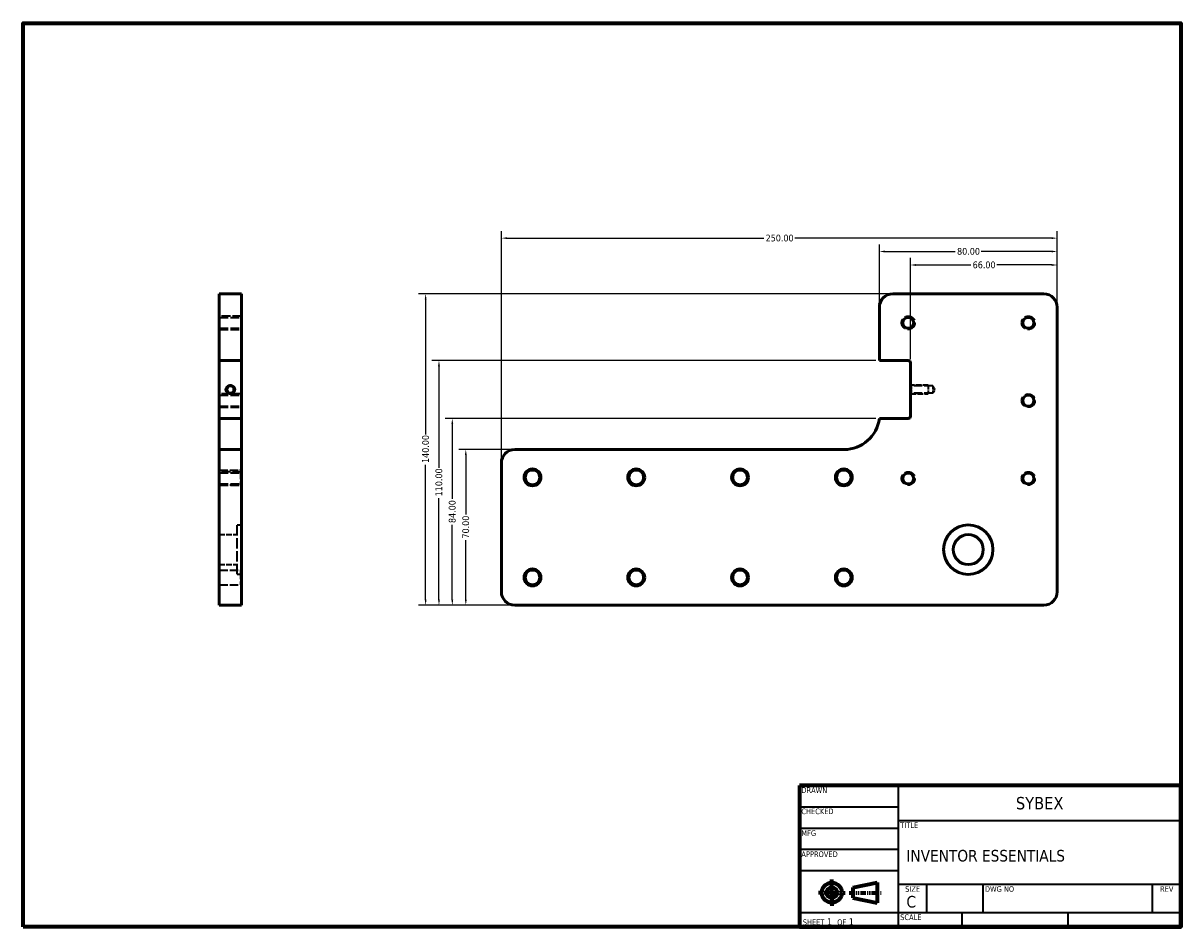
# Model space of a CAD drawing. Header units: millimetres. Extents: x 19 to 540, y 13 to 419.
import ezdxf
from ezdxf.enums import TextEntityAlignment as Align

# ---------------------------------------------------------------- set-up
doc = ezdxf.new("R2010")
doc.units = ezdxf.units.MM
doc.linetypes.add('DASHED', pattern=[0.2067, 0.1654, -0.0413])
doc.linetypes.add('PHANTOMX2', pattern=[5, 2.5, -0.5, 0.5, -0.5, 0.5, -0.5])
for name, color, linetype, lineweight in [('Border', 141, 'Continuous', 70), ('Dimension', 5, 'Continuous', 25), ('Hidden', 1, 'DASHED', 35), ('Object', 7, 'Continuous', 50)]:
    doc.layers.add(name, color=color, linetype=linetype, lineweight=lineweight)
doc.styles.add('Note Text (ANSI)', font='tahoma.ttf')
doc.styles.get("Standard").update_dxf_attribs({"font": 'tahoma.ttf'})
doc.styles.add('Text Style38', font='tahoma.ttf')
doc.styles.add('Text Style39', font='tahoma.ttf')
doc.dimstyles.new('Default - mm (ANSI)', dxfattribs={"dimtxt": 3.048, "dimasz": 2.5, "dimexe": 3.175, "dimexo": 1.6002, "dimgap": 0.8, "dimtad": 0, "dimtoh": 1, "dimrnd": 1e-08, "dimzin": 4, "dimdsep": 46, "dimtxsty": 'Note Text (ANSI)', "dimcen": 0.09, "dimdle": 10, "dimclrd": 256, "dimclre": 256, "dimclrt": 256, "dimadec": 1, "dimazin": 1, "dimtfac": 1, "dimtofl": 0, "dimtmove": 0, "dimatfit": 3, "dimfxl": 1, "dimtolj": 1, "dimtzin": 4, "dimlwd": -1, "dimlwe": -1, "dimarcsym": 0})

# ---------------------------------------------------------------- blocks, each defined once
blk = doc.blocks.new('*D2')
at = {"layer": 'Defpoints', "color": 0, "transparency": 16777216}
for p in [(418.15, 310.34), (484.15, 291.34), (418.15, 266.34)]:
    blk.add_point(p, dxfattribs=at)
at = {"layer": 'Dimension', "transparency": 16777216}
for p, q in [((418.15, 267.94), (418.15, 313.52)), ((484.15, 292.94), (484.15, 313.52)), ((420.65, 310.34), (445.31, 310.34)), ((481.65, 310.34), (456.99, 310.34))]:
    blk.add_line(p, q, dxfattribs=at)
for points in [[(420.65, 310.76), (420.65, 309.92), (418.15, 310.34)], [(481.65, 310.76), (481.65, 309.92), (484.15, 310.34)]]:
    blk.add_solid(points, dxfattribs=at)
at = {"layer": 'Dimension', "transparency": 16777216, "insert": (446.11, 311.93), "char_height": 3.048, "attachment_point": 1, "style": 'Note Text (ANSI)'}
blk.add_mtext('\\A1;66.00', dxfattribs=at)
blk = doc.blocks.new('*D3')
at = {"layer": 'Defpoints', "color": 0, "transparency": 16777216}
for p in [(404.15, 316.42), (404.15, 291.34), (484.15, 291.34)]:
    blk.add_point(p, dxfattribs=at)
at = {"layer": 'Dimension', "transparency": 16777216}
for p, q in [((404.15, 292.94), (404.15, 319.59)), ((484.15, 292.94), (484.15, 319.59)), ((406.65, 316.42), (438.3, 316.42)), ((481.65, 316.42), (450, 316.42))]:
    blk.add_line(p, q, dxfattribs=at)
for points in [[(406.65, 316.83), (406.65, 316), (404.15, 316.42)], [(481.65, 316.83), (481.65, 316), (484.15, 316.42)]]:
    blk.add_solid(points, dxfattribs=at)
at = {"layer": 'Dimension', "transparency": 16777216, "insert": (439.1, 318.01), "char_height": 3.048, "attachment_point": 1, "style": 'Note Text (ANSI)'}
blk.add_mtext('\\A1;80.00', dxfattribs=at)
blk = doc.blocks.new('*D4')
at = {"layer": 'Defpoints', "color": 0, "transparency": 16777216}
for p in [(234.15, 322.42), (484.15, 291.34), (234.15, 221.34)]:
    blk.add_point(p, dxfattribs=at)
at = {"layer": 'Dimension', "transparency": 16777216}
for p, q in [((234.15, 222.94), (234.15, 325.59)), ((484.15, 292.94), (484.15, 325.59)), ((236.65, 322.42), (352.19, 322.42)), ((481.65, 322.42), (366.11, 322.42))]:
    blk.add_line(p, q, dxfattribs=at)
for points in [[(236.65, 322.83), (236.65, 322), (234.15, 322.42)], [(481.65, 322.83), (481.65, 322), (484.15, 322.42)]]:
    blk.add_solid(points, dxfattribs=at)
at = {"layer": 'Dimension', "transparency": 16777216, "insert": (352.99, 324), "char_height": 3.048, "attachment_point": 1, "style": 'Note Text (ANSI)'}
blk.add_mtext('\\A1;250.00', dxfattribs=at)
blk = doc.blocks.new('*D5')
at = {"layer": 'Defpoints', "color": 0, "transparency": 16777216}
for p in [(218.15, 227.34), (240.15, 227.34), (240.15, 157.34)]:
    blk.add_point(p, dxfattribs=at)
at = {"layer": 'Dimension', "transparency": 16777216}
for p, q in [((238.55, 227.34), (214.97, 227.34)), ((218.15, 224.84), (218.15, 198.17)), ((218.15, 159.84), (218.15, 186.52)), ((238.55, 157.34), (214.97, 157.34))]:
    blk.add_line(p, q, dxfattribs=at)
for points in [[(217.73, 224.84), (218.56, 224.84), (218.15, 227.34)], [(217.73, 159.84), (218.56, 159.84), (218.15, 157.34)]]:
    blk.add_solid(points, dxfattribs=at)
at = {"layer": 'Dimension', "transparency": 16777216, "insert": (216.56, 187.32), "char_height": 3.048, "attachment_point": 1, "rotation": 90, "style": 'Note Text (ANSI)'}
blk.add_mtext('\\A1;70.00', dxfattribs=at)
blk = doc.blocks.new('*D6')
at = {"layer": 'Defpoints', "color": 0, "transparency": 16777216}
for p in [(212.07, 241.34), (404.15, 241.34), (240.15, 157.34)]:
    blk.add_point(p, dxfattribs=at)
at = {"layer": 'Dimension', "transparency": 16777216}
for p, q in [((402.55, 241.34), (208.9, 241.34)), ((212.07, 238.84), (212.07, 205.19)), ((212.07, 159.84), (212.07, 193.49)), ((238.55, 157.34), (208.9, 157.34))]:
    blk.add_line(p, q, dxfattribs=at)
for points in [[(211.66, 238.84), (212.49, 238.84), (212.07, 241.34)], [(211.66, 159.84), (212.49, 159.84), (212.07, 157.34)]]:
    blk.add_solid(points, dxfattribs=at)
at = {"layer": 'Dimension', "transparency": 16777216, "insert": (210.48, 194.29), "char_height": 3.048, "attachment_point": 1, "rotation": 90, "style": 'Note Text (ANSI)'}
blk.add_mtext('\\A1;84.00', dxfattribs=at)
blk = doc.blocks.new('*D7')
at = {"layer": 'Defpoints', "color": 0, "transparency": 16777216}
for p in [(206.07, 267.34), (404.15, 267.34), (240.15, 157.34)]:
    blk.add_point(p, dxfattribs=at)
at = {"layer": 'Dimension', "transparency": 16777216}
for p, q in [((402.55, 267.34), (202.9, 267.34)), ((206.07, 264.84), (206.07, 219.18)), ((206.07, 159.84), (206.07, 205.5)), ((238.55, 157.34), (202.9, 157.34))]:
    blk.add_line(p, q, dxfattribs=at)
for points in [[(205.66, 264.84), (206.49, 264.84), (206.07, 267.34)], [(205.66, 159.84), (206.49, 159.84), (206.07, 157.34)]]:
    blk.add_solid(points, dxfattribs=at)
at = {"layer": 'Dimension', "transparency": 16777216, "insert": (204.49, 206.3), "char_height": 3.048, "attachment_point": 1, "rotation": 90, "style": 'Note Text (ANSI)'}
blk.add_mtext('\\A1;110.00', dxfattribs=at)
blk = doc.blocks.new('*D8')
at = {"layer": 'Defpoints', "color": 0, "transparency": 16777216}
for p in [(200.07, 297.34), (410.15, 297.34), (240.15, 157.34)]:
    blk.add_point(p, dxfattribs=at)
at = {"layer": 'Dimension', "transparency": 16777216}
for p, q in [((408.55, 297.34), (196.9, 297.34)), ((200.07, 294.84), (200.07, 234.18)), ((200.07, 159.84), (200.07, 220.5)), ((238.55, 157.34), (196.9, 157.34))]:
    blk.add_line(p, q, dxfattribs=at)
for points in [[(199.66, 294.84), (200.49, 294.84), (200.07, 297.34)], [(199.66, 159.84), (200.49, 159.84), (200.07, 157.34)]]:
    blk.add_solid(points, dxfattribs=at)
at = {"layer": 'Dimension', "transparency": 16777216, "insert": (198.49, 221.3), "char_height": 3.048, "attachment_point": 1, "rotation": 90, "style": 'Note Text (ANSI)'}
blk.add_mtext('\\A1;140.00', dxfattribs=at)

msp = doc.modelspace()

# ---------------------------------------------------------------- linework, layer by layer
at = {"layer": 'Border'}
for p, q in [((368.3, 76.2), (368.3, 12.7)), ((539.75, 76.2), (368.3, 76.2)), ((539.75, 12.7), (539.75, 76.2)), ((392.189, 30.421), (403.127, 32.578)), ((403.127, 32.578), (403.127, 23.559)), ((392.189, 30.421), (392.189, 25.717)), ((392.189, 25.717), (403.127, 23.559)), ((368.3, 12.7), (539.75, 12.7))]:
    msp.add_line(p, q, dxfattribs=at)
at = {"layer": 'Border', "lineweight": 35}
for p, q in [((412.75, 12.7), (412.75, 76.2)), ((368.3, 66.675), (412.75, 66.675)), ((412.75, 60.452), (539.75, 60.452)), ((368.3, 57.15), (412.75, 57.15)), ((368.3, 47.625), (412.75, 47.625)), ((368.3, 38.1), (412.75, 38.1)), ((539.75, 31.75), (412.75, 31.75)), ((425.45, 19.05), (425.45, 31.75)), ((450.85, 19.05), (450.85, 31.75)), ((527.05, 19.05), (527.05, 31.75)), ((412.75, 19.05), (368.3, 19.05)), ((539.75, 19.05), (412.75, 19.05)), ((441.198, 19.05), (441.198, 12.7)), ((488.95, 19.05), (488.95, 12.7))]:
    msp.add_line(p, q, dxfattribs=at)
at = {"layer": 'Border', "linetype": 'PHANTOMX2'}
for p, q in [((382.776, 28.069), (382.776, 34.058)), ((382.776, 28.069), (376.787, 28.069)), ((382.776, 28.069), (388.764, 28.069)), ((382.776, 28.069), (382.776, 22.08)), ((390.623, 28.069), (404.96, 28.069))]:
    msp.add_line(p, q, dxfattribs=at)
at = {"layer": 'Border', "lineweight": 70, "flags": 128}
msp.add_lwpolyline([(19.05, 12.7), (19.05, 419.1), (539.75, 419.1), (539.75, 12.7), (19.05, 12.7)], dxfattribs=at)
at = {"layer": 'Border'}
for radius in [4.509, 2.352]:
    msp.add_circle((382.776, 28.069), radius, dxfattribs=at)
at = {"layer": 'Hidden', "ltscale": 24.189648}
for p, q in [((117.244, 287.341), (107.244, 287.341)), ((107.244, 286.8), (117.244, 286.8)), ((107.244, 281.883), (117.244, 281.883)), ((107.244, 281.341), (117.244, 281.341)), ((117.244, 252.341), (107.244, 252.341)), ((107.244, 251.8), (117.244, 251.8)), ((107.244, 246.883), (117.244, 246.883)), ((107.244, 246.341), (117.244, 246.341)), ((117.244, 217.341), (107.244, 217.341)), ((107.244, 216.8), (117.244, 216.8)), ((107.244, 211.883), (117.244, 211.883)), ((107.244, 211.341), (117.244, 211.341))]:
    msp.add_line(p, q, dxfattribs=at)
at = {"layer": 'Hidden', "ltscale": 1.346724}
for p, q in [((418.648, 255.962), (418.148, 256.462)), ((418.648, 252.72), (418.148, 252.22)), ((116.744, 218.141), (117.244, 218.641)), ((116.744, 211.541), (117.244, 211.041)), ((116.744, 173.141), (117.244, 173.641)), ((116.744, 166.541), (117.244, 166.041))]:
    msp.add_line(p, q, dxfattribs=at)
at = {"layer": 'Hidden', "ltscale": 15.007005}
for p, q in [((426.148, 256.341), (418.269, 256.341)), ((418.269, 252.341), (426.148, 252.341))]:
    msp.add_line(p, q, dxfattribs=at)
at = {"layer": 'Hidden', "ltscale": 9.699609}
for p, q in [((418.648, 252.72), (418.648, 255.962)), ((428.148, 255.962), (428.148, 252.72))]:
    msp.add_line(p, q, dxfattribs=at)
at = {"layer": 'Hidden', "ltscale": 22.980164}
for p, q in [((428.148, 255.962), (418.648, 255.962)), ((428.148, 252.72), (418.648, 252.72)), ((107.244, 218.141), (116.744, 218.141)), ((107.244, 211.541), (116.744, 211.541)), ((107.244, 173.141), (116.744, 173.141)), ((107.244, 166.541), (116.744, 166.541))]:
    msp.add_line(p, q, dxfattribs=at)
at = {"layer": 'Hidden', "ltscale": 11.967462}
msp.add_line((426.148, 256.341), (426.148, 252.341), dxfattribs=at)
at = {"layer": 'Hidden', "ltscale": 3.601896}
for q in [(428.148, 255.962), (428.148, 252.72)]:
    msp.add_line((429.122, 254.341), q, dxfattribs=at)
at = {"layer": 'Hidden', "ltscale": 25.078026}
for p, q in [((116.744, 218.141), (116.744, 211.541)), ((116.744, 173.141), (116.744, 166.541))]:
    msp.add_line(p, q, dxfattribs=at)
at = {"layer": 'Hidden', "ltscale": 28.14945}
msp.add_line((115.244, 171.229), (115.244, 193.454), dxfattribs=at)
at = {"layer": 'Hidden', "ltscale": 3.809293}
for p, q in [((115.244, 193.454), (117.244, 193.454)), ((115.244, 171.229), (117.244, 171.229))]:
    msp.add_line(p, q, dxfattribs=at)
at = {"layer": 'Hidden', "ltscale": 15.237473}
for p, q in [((107.244, 189.087), (115.244, 189.087)), ((107.244, 175.595), (115.244, 175.595))]:
    msp.add_line(p, q, dxfattribs=at)
at = {"layer": 'Hidden', "ltscale": 30.397606}
for centre, radius in [((417.148, 284.341), 3), ((471.148, 284.341), 3), ((112.244, 254.341), 2), ((471.148, 249.341), 3), ((417.148, 214.341), 3), ((471.148, 214.341), 3)]:
    msp.add_circle(centre, radius, dxfattribs=at)
at = {"layer": 'Hidden'}
msp.add_circle((112.244, 254.341), 2.121, dxfattribs=at)
at = {"layer": 'Object'}
for p, q in [((117.244, 297.341), (107.244, 297.341)), ((107.244, 157.341), (107.244, 297.341)), ((117.244, 297.341), (117.244, 157.341)), ((478.148, 297.341), (410.148, 297.341)), ((404.148, 291.341), (404.148, 267.341)), ((484.148, 163.341), (484.148, 291.341)), ((107.244, 267.341), (117.244, 267.341)), ((404.148, 267.341), (417.148, 267.341)), ((418.148, 266.341), (418.148, 242.341)), ((117.244, 241.341), (107.244, 241.341)), ((417.148, 241.341), (404.148, 241.341)), ((117.244, 227.341), (107.244, 227.341)), ((388.273, 227.341), (240.148, 227.341)), ((234.148, 221.341), (234.148, 163.341)), ((107.244, 157.341), (117.244, 157.341)), ((240.148, 157.341), (478.148, 157.341))]:
    msp.add_line(p, q, dxfattribs=at)
for centre, radius in [((417.148, 284.341), 2.458), ((471.148, 284.341), 2.458), ((112.244, 254.341), 1.621), ((471.148, 249.341), 2.458), ((248.148, 214.841), 3.8), ((248.148, 214.841), 3.3), ((294.814, 214.841), 3.8), ((294.814, 214.841), 3.3), ((341.481, 214.841), 3.8), ((341.481, 214.841), 3.3), ((388.148, 214.841), 3.8), ((388.148, 214.841), 3.3), ((417.148, 214.341), 2.458), ((471.148, 214.341), 2.458), ((444.148, 182.341), 11.113), ((444.148, 182.341), 6.746), ((248.148, 169.841), 3.8), ((248.148, 169.841), 3.3), ((294.814, 169.841), 3.8), ((294.814, 169.841), 3.3), ((341.481, 169.841), 3.8), ((341.481, 169.841), 3.3), ((388.148, 169.841), 3.8), ((388.148, 169.841), 3.3)]:
    msp.add_circle(centre, radius, dxfattribs=at)
for centre, radius, start, end in [((410.148, 291.341), 6, 90, 180), ((478.148, 291.341), 6, 0, 90), ((417.148, 266.341), 1, 0, 90), ((388.273, 243.341), 16, 270, 352.81924), ((417.148, 242.341), 1, 270, 0), ((240.148, 221.341), 6, 90, 180), ((240.148, 163.341), 6, 180, 270), ((478.148, 163.341), 6, 270, 0)]:
    msp.add_arc(centre, radius, start, end, dxfattribs=at)

# ---------------------------------------------------------------- texts
at = {"layer": 'Border', "style": 'Text Style38'}
for s, p in [('DRAWN', (369.062, 75.438)), ('CHECKED', (369.062, 65.913)), ('TITLE', (413.512, 59.69)), ('MFG', (369.062, 56.12)), ('APPROVED', (369.062, 46.636)), ('DWG NO', (451.612, 30.988)), ('SCALE', (413.512, 18.288))]:
    msp.add_text(s, height=2.54, dxfattribs=at).set_placement(p, align=Align.TOP_LEFT)
at = {"layer": 'Border'}
for s, height, p in [('INVENTOR ESSENTIALS', 5.21926, (416.321, 42.085)), ('C', 5.219, (416.321, 21.382))]:
    msp.add_text(s, height=height, dxfattribs=at).set_placement(p)
at = {"layer": 'Border', "style": 'Text Style38'}
for s, p in [('SIZE', (419.1, 30.988)), ('REV', (533.4, 30.988))]:
    msp.add_text(s, height=2.54, dxfattribs=at).set_placement(p, align=Align.TOP_CENTER)
at = {"layer": 'Border', "insert": (369.681, 13.462), "char_height": 3.048, "attachment_point": 7, "style": 'Note Text (ANSI)'}
msp.add_mtext('\\fTahoma|b0|i0;\\H2.5400;SHEET\\fTahoma|b0|i0;\\H3.0480; 1  \\fTahoma|b0|i0;\\H2.5400;OF\\fTahoma|b0|i0;\\H3.0480; 1 ', dxfattribs=at)
at = {"layer": 'Border', "style": 'Text Style39'}
msp.add_attdef('SYBEX', text='', height=5.582, dxfattribs=at).set_placement((476.25, 68.326), align=Align.MIDDLE_CENTER)

# ---------------------------------------------------------------- dimensions: what is measured, and where the dimension line sits
at = {"layer": 'Dimension'}
for base, p1, p2, angle, picture, middle in [((234.148, 322.415), (484.148, 291.341), (234.148, 221.341), 180, '*D4', (359.148, 322.415)), ((404.148, 316.415), (484.148, 291.341), (404.148, 291.341), 180, '*D3', (444.148, 316.415)), ((418.148, 310.341), (484.148, 291.341), (418.148, 266.341), 180, '*D2', (451.148, 310.341)), ((200.074, 297.341), (240.148, 157.341), (410.148, 297.341), 90, '*D8', (200.074, 227.341)), ((206.074, 267.341), (240.148, 157.341), (404.148, 267.341), 90, '*D7', (206.074, 212.341)), ((212.074, 241.341), (240.148, 157.341), (404.148, 241.341), 90, '*D6', (212.074, 199.341)), ((218.148, 227.341), (240.148, 157.341), (240.148, 227.341), 90, '*D5', (218.148, 192.341))]:
    dim = msp.add_linear_dim(base=base, p1=p1, p2=p2, angle=angle, dimstyle='Default - mm (ANSI)', override={"dimtoh": 0, "dimdec": 2, "dimtp": 0, "dimtm": 0, "dimtdec": 2, "dimatfit": 1}, dxfattribs=at)
    dim.commit()
    dim.dimension.update_dxf_attribs({"geometry": picture, "text_midpoint": middle, "dimtype": 160})

doc.saveas('drawing.dxf')
